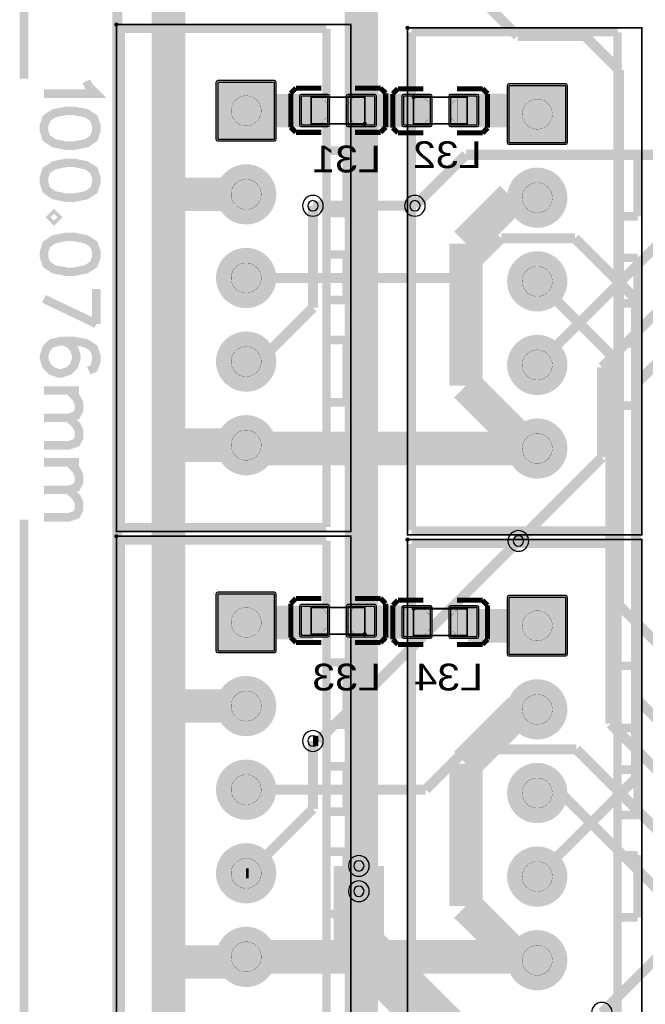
# Model space of a CAD drawing. Header units: millimetres. Extents: x -8 to 125, y -6 to 113.
# Tile 7 of 142: x -3 to 16, y 29 to 58. Entities that reach past the tile are written whole.
import ezdxf
from ezdxf.enums import TextEntityAlignment as Align

# ---------------------------------------------------------------- set-up
doc = ezdxf.new("R2010")
doc.units = ezdxf.units.MM
for name, color, linetype, true_color in [('Board Outline Layer', 7, 'Continuous', 0xff00ff), ('Bottom Layer', 7, 'Continuous', 0x0000ff), ('Bottom Paste Mask Layer', 7, 'Continuous', 0x800000), ('Bottom Silkscreen Layer', 7, 'Continuous', 0x66cc33), ('Bottom Solder Mask Layer', 7, 'Continuous', 0xaa00ff), ('Component Marking Layer', 7, 'Continuous', 0x66ffcc), ('Component Shape Layer', 7, 'Continuous', 0x00cccc), ('Document Layer', 7, 'Continuous', 0xffffff), ('Hole Layer', 7, 'Continuous', 0x222222), ('Inner2', 7, 'Continuous', 0x008000), ('Multi-Layer', 7, 'Continuous', 0xc0c0c0), ('Pin Soldering Layer', 7, 'Continuous', 0xcc9999), ('Top Layer', 7, 'Continuous', 0xff0000), ('Top Paste Mask Layer', 7, 'Continuous', 0x808080), ('Top Silkscreen Layer', 7, 'Continuous', 0xffcc00), ('Top Solder Mask Layer', 7, 'Continuous', 0x800080)]:
    doc.layers.add(name, color=color, linetype=linetype, true_color=true_color)
doc.styles.get("Standard").update_dxf_attribs({"font": 'arial.ttf'})

msp = doc.modelspace()

# ---------------------------------------------------------------- hatches: boundary and pattern name
at = {"layer": 'Bottom Layer'}
for points in [[(4.696, 56.524), (2.996, 56.524), (2.996, 54.824), (4.696, 54.824)], [(13.396, 56.424), (11.696, 56.424), (11.696, 54.724), (13.396, 54.724)], [(5.491, 56.113), (5.491, 55.249), (6.291, 55.249), (6.291, 56.113)], [(6.89, 56.113), (6.89, 55.249), (7.69, 55.249), (7.69, 56.113)], [(9.352, 55.249), (9.352, 56.113), (8.552, 56.113), (8.552, 55.249)], [(10.752, 55.249), (10.752, 56.113), (9.952, 56.113), (9.952, 55.249)], [(2.996, 53.174, 1), (4.696, 53.174, 1)], [(11.696, 53.074, 1), (13.396, 53.074, 1)], [(2.996, 50.674, 1), (4.696, 50.674, 1)], [(11.696, 50.574, 1), (13.396, 50.574, 1)], [(2.996, 48.174, 1), (4.696, 48.174, 1)], [(11.696, 48.074, 1), (13.396, 48.074, 1)], [(2.996, 45.674, 1), (4.696, 45.674, 1)], [(11.696, 45.574, 1), (13.396, 45.574, 1)], [(4.696, 41.224), (2.996, 41.224), (2.996, 39.524), (4.696, 39.524)], [(13.396, 41.124), (11.696, 41.124), (11.696, 39.424), (13.396, 39.424)], [(5.491, 40.855), (5.491, 39.991), (6.291, 39.991), (6.291, 40.855)], [(6.89, 40.855), (6.89, 39.991), (7.69, 39.991), (7.69, 40.855)], [(9.352, 39.954), (9.352, 40.818), (8.552, 40.818), (8.552, 39.954)], [(10.752, 39.954), (10.752, 40.818), (9.952, 40.818), (9.952, 39.954)], [(2.996, 37.874, 1), (4.696, 37.874, 1)], [(11.696, 37.774, 1), (13.396, 37.774, 1)], [(2.996, 35.374, 1), (4.696, 35.374, 1)], [(11.696, 35.274, 1), (13.396, 35.274, 1)], [(2.996, 32.874, 1), (4.696, 32.874, 1)], [(11.696, 32.774, 1), (13.396, 32.774, 1)], [(2.996, 30.374, 1), (4.696, 30.374, 1)], [(11.696, 30.274, 1), (13.396, 30.274, 1)]]:
    msp.add_hatch(color=256, dxfattribs=at).paths.add_polyline_path(points)
at = {"layer": 'Bottom Paste Mask Layer'}
for points in [[(6.327, 55.836), (6.327, 55.559), (6.052, 55.265), (5.549, 55.265), (5.485, 55.329), (5.485, 56.065), (5.549, 56.129), (6.052, 56.129)], [(6.842, 55.824), (6.842, 55.548), (7.116, 55.254), (7.62, 55.254), (7.684, 55.318), (7.684, 56.054), (7.62, 56.118), (7.116, 56.118)], [(9.4, 55.539), (9.4, 55.815), (9.126, 56.109), (8.623, 56.109), (8.559, 56.045), (8.559, 55.309), (8.623, 55.245), (9.126, 55.245)], [(9.916, 55.527), (9.916, 55.804), (10.19, 56.098), (10.694, 56.098), (10.758, 56.034), (10.758, 55.298), (10.694, 55.234), (10.19, 55.234)], [(6.327, 40.577), (6.327, 40.301), (6.052, 40.007), (5.549, 40.007), (5.485, 40.071), (5.485, 40.807), (5.549, 40.871), (6.052, 40.871)], [(6.842, 40.566), (6.842, 40.289), (7.116, 39.996), (7.62, 39.996), (7.684, 40.06), (7.684, 40.796), (7.62, 40.86), (7.116, 40.86)], [(9.4, 40.243), (9.4, 40.52), (9.126, 40.813), (8.623, 40.813), (8.559, 40.749), (8.559, 40.013), (8.623, 39.949), (9.126, 39.949)], [(9.916, 40.232), (9.916, 40.508), (10.19, 40.802), (10.694, 40.802), (10.758, 40.738), (10.758, 40.002), (10.694, 39.938), (10.19, 39.938)]]:
    msp.add_hatch(color=256, dxfattribs=at).paths.add_polyline_path(points)
at = {"layer": 'Bottom Solder Mask Layer'}
for points in [[(5.44, 56.113), (5.44, 55.249), (5.455, 55.214), (5.491, 55.199), (6.291, 55.199), (6.327, 55.214), (6.341, 55.249), (6.341, 56.113), (6.327, 56.149), (6.291, 56.164), (5.491, 56.164), (5.455, 56.149)], [(6.84, 56.113), (6.84, 55.249), (6.855, 55.214), (6.89, 55.199), (7.69, 55.199), (7.726, 55.214), (7.741, 55.249), (7.741, 56.113), (7.726, 56.149), (7.69, 56.164), (6.89, 56.164), (6.855, 56.149)], [(9.403, 55.249), (9.403, 56.113), (9.388, 56.149), (9.352, 56.164), (8.552, 56.164), (8.516, 56.149), (8.501, 56.113), (8.501, 55.249), (8.516, 55.214), (8.552, 55.199), (9.352, 55.199), (9.388, 55.214)], [(10.803, 55.249), (10.803, 56.113), (10.788, 56.149), (10.752, 56.164), (9.952, 56.164), (9.916, 56.149), (9.901, 56.113), (9.901, 55.249), (9.916, 55.214), (9.952, 55.199), (10.752, 55.199), (10.788, 55.214)], [(5.44, 40.855), (5.44, 39.991), (5.455, 39.955), (5.491, 39.94), (6.291, 39.94), (6.327, 39.955), (6.341, 39.991), (6.341, 40.855), (6.327, 40.891), (6.291, 40.906), (5.491, 40.906), (5.455, 40.891)], [(6.84, 40.855), (6.84, 39.991), (6.855, 39.955), (6.89, 39.94), (7.69, 39.94), (7.726, 39.955), (7.741, 39.991), (7.741, 40.855), (7.726, 40.891), (7.69, 40.906), (6.89, 40.906), (6.855, 40.891)], [(9.403, 39.954), (9.403, 40.818), (9.388, 40.854), (9.352, 40.869), (8.552, 40.869), (8.516, 40.854), (8.501, 40.818), (8.501, 39.954), (8.516, 39.918), (8.552, 39.903), (9.352, 39.903), (9.388, 39.918)], [(10.803, 39.954), (10.803, 40.818), (10.788, 40.854), (10.752, 40.869), (9.952, 40.869), (9.916, 40.854), (9.901, 40.818), (9.901, 39.954), (9.916, 39.918), (9.952, 39.903), (10.752, 39.903), (10.788, 39.918)]]:
    msp.add_hatch(color=256, dxfattribs=at).paths.add_polyline_path(points)
at = {"layer": 'Component Marking Layer'}
for points in [[(-0.091, 58.251, 1), (0.029, 58.251, 1)], [(8.609, 58.151, 1), (8.729, 58.151, 1)], [(8.792, 56.081, 1), (8.912, 56.081, 1)], [(7.331, 55.281, 1), (7.451, 55.281, 1)], [(-0.091, 42.951, 1), (0.029, 42.951, 1)], [(8.609, 42.851, 1), (8.729, 42.851, 1)], [(8.792, 40.786, 1), (8.912, 40.786, 1)], [(7.331, 40.023, 1), (7.451, 40.023, 1)]]:
    msp.add_hatch(color=256, dxfattribs=at).paths.add_polyline_path(points)
at = {"layer": 'Hole Layer'}
for points in [[(3.296, 55.674, 1), (4.396, 55.674, 1)], [(11.996, 55.574, 1), (13.096, 55.574, 1)], [(3.296, 53.174, 1), (4.396, 53.174, 1)], [(11.996, 53.074, 1), (13.096, 53.074, 1)], [(3.296, 50.674, 1), (4.396, 50.674, 1)], [(11.996, 50.574, 1), (13.096, 50.574, 1)], [(3.296, 48.174, 1), (4.396, 48.174, 1)], [(11.996, 48.074, 1), (13.096, 48.074, 1)], [(3.296, 45.674, 1), (4.396, 45.674, 1)], [(11.996, 45.574, 1), (13.096, 45.574, 1)], [(3.296, 40.374, 1), (4.396, 40.374, 1)], [(11.996, 40.274, 1), (13.096, 40.274, 1)], [(3.296, 37.874, 1), (4.396, 37.874, 1)], [(11.996, 37.774, 1), (13.096, 37.774, 1)], [(3.296, 35.374, 1), (4.396, 35.374, 1)], [(11.996, 35.274, 1), (13.096, 35.274, 1)], [(3.296, 32.874, 1), (4.396, 32.874, 1)], [(11.996, 32.774, 1), (13.096, 32.774, 1)], [(3.296, 30.374, 1), (4.396, 30.374, 1)], [(11.996, 30.274, 1), (13.096, 30.274, 1)]]:
    msp.add_hatch(color=256, dxfattribs=at).paths.add_polyline_path(points)
at = {"layer": 'Multi-Layer'}
for points in [[(4.696, 56.524), (2.996, 56.524), (2.996, 54.824), (4.696, 54.824)], [(4.696, 56.524), (2.996, 56.524), (2.996, 54.824), (4.696, 54.824)], [(4.696, 56.524), (2.996, 56.524), (2.996, 54.824), (4.696, 54.824)], [(13.396, 56.424), (11.696, 56.424), (11.696, 54.724), (13.396, 54.724)], [(13.396, 56.424), (11.696, 56.424), (11.696, 54.724), (13.396, 54.724)], [(13.396, 56.424), (11.696, 56.424), (11.696, 54.724), (13.396, 54.724)], [(2.996, 53.174, 1), (4.696, 53.174, 1)], [(2.996, 53.174, 1), (4.696, 53.174, 1)], [(2.996, 53.174, 1), (4.696, 53.174, 1)], [(11.696, 53.074, 1), (13.396, 53.074, 1)], [(11.696, 53.074, 1), (13.396, 53.074, 1)], [(11.696, 53.074, 1), (13.396, 53.074, 1)], [(2.996, 50.674, 1), (4.696, 50.674, 1)], [(2.996, 50.674, 1), (4.696, 50.674, 1)], [(2.996, 50.674, 1), (4.696, 50.674, 1)], [(11.696, 50.574, 1), (13.396, 50.574, 1)], [(11.696, 50.574, 1), (13.396, 50.574, 1)], [(11.696, 50.574, 1), (13.396, 50.574, 1)], [(2.996, 48.174, 1), (4.696, 48.174, 1)], [(2.996, 48.174, 1), (4.696, 48.174, 1)], [(2.996, 48.174, 1), (4.696, 48.174, 1)], [(11.696, 48.074, 1), (13.396, 48.074, 1)], [(11.696, 48.074, 1), (13.396, 48.074, 1)], [(11.696, 48.074, 1), (13.396, 48.074, 1)], [(2.996, 45.674, 1), (4.696, 45.674, 1)], [(2.996, 45.674, 1), (4.696, 45.674, 1)], [(2.996, 45.674, 1), (4.696, 45.674, 1)], [(11.696, 45.574, 1), (13.396, 45.574, 1)], [(11.696, 45.574, 1), (13.396, 45.574, 1)], [(11.696, 45.574, 1), (13.396, 45.574, 1)], [(4.696, 41.224), (2.996, 41.224), (2.996, 39.524), (4.696, 39.524)], [(4.696, 41.224), (2.996, 41.224), (2.996, 39.524), (4.696, 39.524)], [(4.696, 41.224), (2.996, 41.224), (2.996, 39.524), (4.696, 39.524)], [(13.396, 41.124), (11.696, 41.124), (11.696, 39.424), (13.396, 39.424)], [(13.396, 41.124), (11.696, 41.124), (11.696, 39.424), (13.396, 39.424)], [(13.396, 41.124), (11.696, 41.124), (11.696, 39.424), (13.396, 39.424)], [(2.996, 37.874, 1), (4.696, 37.874, 1)], [(2.996, 37.874, 1), (4.696, 37.874, 1)], [(2.996, 37.874, 1), (4.696, 37.874, 1)], [(11.696, 37.774, 1), (13.396, 37.774, 1)], [(11.696, 37.774, 1), (13.396, 37.774, 1)], [(11.696, 37.774, 1), (13.396, 37.774, 1)], [(2.996, 35.374, 1), (4.696, 35.374, 1)], [(2.996, 35.374, 1), (4.696, 35.374, 1)], [(2.996, 35.374, 1), (4.696, 35.374, 1)], [(11.696, 35.274, 1), (13.396, 35.274, 1)], [(11.696, 35.274, 1), (13.396, 35.274, 1)], [(11.696, 35.274, 1), (13.396, 35.274, 1)], [(2.996, 32.874, 1), (4.696, 32.874, 1)], [(2.996, 32.874, 1), (4.696, 32.874, 1)], [(2.996, 32.874, 1), (4.696, 32.874, 1)], [(11.696, 32.774, 1), (13.396, 32.774, 1)], [(11.696, 32.774, 1), (13.396, 32.774, 1)], [(11.696, 32.774, 1), (13.396, 32.774, 1)], [(2.996, 30.374, 1), (4.696, 30.374, 1)], [(2.996, 30.374, 1), (4.696, 30.374, 1)], [(2.996, 30.374, 1), (4.696, 30.374, 1)], [(11.696, 30.274, 1), (13.396, 30.274, 1)], [(11.696, 30.274, 1), (13.396, 30.274, 1)], [(11.696, 30.274, 1), (13.396, 30.274, 1)]]:
    msp.add_hatch(color=256, dxfattribs=at).paths.add_polyline_path(points)
at = {"layer": 'Pin Soldering Layer'}
for points in [[(3.396, 55.674, 1), (4.296, 55.674, 1)], [(5.791, 55.281), (6.091, 55.281), (6.091, 56.081), (5.791, 56.081)], [(7.09, 55.281), (7.39, 55.281), (7.39, 56.081), (7.09, 56.081)], [(9.152, 56.081), (8.852, 56.081), (8.852, 55.281), (9.152, 55.281)], [(10.452, 56.081), (10.152, 56.081), (10.152, 55.281), (10.452, 55.281)], [(12.096, 55.574, 1), (12.996, 55.574, 1)], [(3.396, 53.174, 1), (4.296, 53.174, 1)], [(12.096, 53.074, 1), (12.996, 53.074, 1)], [(3.396, 50.674, 1), (4.296, 50.674, 1)], [(12.096, 50.574, 1), (12.996, 50.574, 1)], [(3.396, 48.174, 1), (4.296, 48.174, 1)], [(12.096, 48.074, 1), (12.996, 48.074, 1)], [(3.396, 45.674, 1), (4.296, 45.674, 1)], [(12.096, 45.574, 1), (12.996, 45.574, 1)], [(3.396, 40.374, 1), (4.296, 40.374, 1)], [(5.791, 40.023), (6.091, 40.023), (6.091, 40.823), (5.791, 40.823)], [(7.09, 40.023), (7.39, 40.023), (7.39, 40.823), (7.09, 40.823)], [(9.152, 40.786), (8.852, 40.786), (8.852, 39.986), (9.152, 39.986)], [(10.452, 40.786), (10.152, 40.786), (10.152, 39.986), (10.452, 39.986)], [(12.096, 40.274, 1), (12.996, 40.274, 1)], [(3.396, 37.874, 1), (4.296, 37.874, 1)], [(12.096, 37.774, 1), (12.996, 37.774, 1)], [(3.396, 35.374, 1), (4.296, 35.374, 1)], [(12.096, 35.274, 1), (12.996, 35.274, 1)], [(3.396, 32.874, 1), (4.296, 32.874, 1)], [(12.096, 32.774, 1), (12.996, 32.774, 1)], [(3.396, 30.374, 1), (4.296, 30.374, 1)], [(12.096, 30.274, 1), (12.996, 30.274, 1)]]:
    msp.add_hatch(color=256, dxfattribs=at).paths.add_polyline_path(points)
at = {"layer": 'Top Layer'}
for points in [[(4.696, 56.524), (2.996, 56.524), (2.996, 54.824), (4.696, 54.824)], [(13.396, 56.424), (11.696, 56.424), (11.696, 54.724), (13.396, 54.724)], [(2.996, 53.174, 1), (4.696, 53.174, 1)], [(11.696, 53.074, 1), (13.396, 53.074, 1)], [(2.996, 50.674, 1), (4.696, 50.674, 1)], [(11.696, 50.574, 1), (13.396, 50.574, 1)], [(2.996, 48.174, 1), (4.696, 48.174, 1)], [(11.696, 48.074, 1), (13.396, 48.074, 1)], [(2.996, 45.674, 1), (4.696, 45.674, 1)], [(11.696, 45.574, 1), (13.396, 45.574, 1)], [(4.696, 41.224), (2.996, 41.224), (2.996, 39.524), (4.696, 39.524)], [(13.396, 41.124), (11.696, 41.124), (11.696, 39.424), (13.396, 39.424)], [(2.996, 37.874, 1), (4.696, 37.874, 1)], [(11.696, 37.774, 1), (13.396, 37.774, 1)], [(2.996, 35.374, 1), (4.696, 35.374, 1)], [(11.696, 35.274, 1), (13.396, 35.274, 1)], [(2.996, 32.874, 1), (4.696, 32.874, 1)], [(11.696, 32.774, 1), (13.396, 32.774, 1)], [(2.996, 30.374, 1), (4.696, 30.374, 1)], [(11.696, 30.274, 1), (13.396, 30.274, 1)]]:
    msp.add_hatch(color=256, dxfattribs=at).paths.add_polyline_path(points)
at = {"layer": 'Top Paste Mask Layer'}
for points in [[(4.696, 56.524), (2.996, 56.524), (2.996, 54.824), (4.696, 54.824)], [(13.396, 56.424), (11.696, 56.424), (11.696, 54.724), (13.396, 54.724)], [(2.996, 53.174, 1), (4.696, 53.174, 1)], [(11.696, 53.074, 1), (13.396, 53.074, 1)], [(2.996, 50.674, 1), (4.696, 50.674, 1)], [(11.696, 50.574, 1), (13.396, 50.574, 1)], [(2.996, 48.174, 1), (4.696, 48.174, 1)], [(11.696, 48.074, 1), (13.396, 48.074, 1)], [(2.996, 45.674, 1), (4.696, 45.674, 1)], [(11.696, 45.574, 1), (13.396, 45.574, 1)], [(4.696, 41.224), (2.996, 41.224), (2.996, 39.524), (4.696, 39.524)], [(13.396, 41.124), (11.696, 41.124), (11.696, 39.424), (13.396, 39.424)], [(2.996, 37.874, 1), (4.696, 37.874, 1)], [(11.696, 37.774, 1), (13.396, 37.774, 1)], [(2.996, 35.374, 1), (4.696, 35.374, 1)], [(11.696, 35.274, 1), (13.396, 35.274, 1)], [(2.996, 32.874, 1), (4.696, 32.874, 1)], [(11.696, 32.774, 1), (13.396, 32.774, 1)], [(2.996, 30.374, 1), (4.696, 30.374, 1)], [(11.696, 30.274, 1), (13.396, 30.274, 1)]]:
    msp.add_hatch(color=256, dxfattribs=at).paths.add_polyline_path(points)
at = {"layer": 'Top Solder Mask Layer'}
for points in [[(4.696, 56.575), (2.996, 56.575), (2.96, 56.56), (2.945, 56.524), (2.945, 54.824), (2.96, 54.788), (2.996, 54.773), (4.696, 54.773), (4.732, 54.788), (4.747, 54.824), (4.747, 56.524), (4.732, 56.56)], [(13.396, 56.475), (11.696, 56.475), (11.66, 56.46), (11.645, 56.424), (11.645, 54.724), (11.66, 54.688), (11.696, 54.673), (13.396, 54.673), (13.432, 54.688), (13.447, 54.724), (13.447, 56.424), (13.432, 56.46)], [(2.945, 53.174, 1), (4.747, 53.174, 1)], [(11.645, 53.074, 1), (13.447, 53.074, 1)], [(2.945, 50.674, 1), (4.747, 50.674, 1)], [(11.645, 50.574, 1), (13.447, 50.574, 1)], [(2.945, 48.174, 1), (4.747, 48.174, 1)], [(11.645, 48.074, 1), (13.447, 48.074, 1)], [(2.945, 45.674, 1), (4.747, 45.674, 1)], [(11.645, 45.574, 1), (13.447, 45.574, 1)], [(4.696, 41.275), (2.996, 41.275), (2.96, 41.26), (2.945, 41.224), (2.945, 39.524), (2.96, 39.488), (2.996, 39.473), (4.696, 39.473), (4.732, 39.488), (4.747, 39.524), (4.747, 41.224), (4.732, 41.26)], [(13.396, 41.175), (11.696, 41.175), (11.66, 41.16), (11.645, 41.124), (11.645, 39.424), (11.66, 39.388), (11.696, 39.373), (13.396, 39.373), (13.432, 39.388), (13.447, 39.424), (13.447, 41.124), (13.432, 41.16)], [(2.945, 37.874, 1), (4.747, 37.874, 1)], [(11.645, 37.774, 1), (13.447, 37.774, 1)], [(2.945, 35.374, 1), (4.747, 35.374, 1)], [(11.645, 35.274, 1), (13.447, 35.274, 1)], [(2.945, 32.874, 1), (4.747, 32.874, 1)], [(11.645, 32.774, 1), (13.447, 32.774, 1)], [(2.945, 30.374, 1), (4.747, 30.374, 1)], [(11.645, 30.274, 1), (13.447, 30.274, 1)]]:
    msp.add_hatch(color=256, dxfattribs=at).paths.add_polyline_path(points)

# ---------------------------------------------------------------- linework, layer by layer
at = {"layer": 'Board Outline Layer', "const_width": 0.3}
msp.add_lwpolyline([(2.794, 100.008), (116.078, 100.008), (118.746, 97.536), (118.746, 3.262), (115.042, 0.008), (2.754, 0.008), (0, 3.262), (0, 96.754)], close=True, dxfattribs=at)
at = {"layer": 'Bottom Layer'}
for points, const_width in [([(7.29, 71.12), (7.29, 55.681)], 1), ([(3.846, 55.674), (5.883, 55.674)], 1), ([(5.883, 55.674), (5.891, 55.681)], 1), ([(7.29, 55.681), (8.952, 55.681)], 1), ([(7.29, 55.681), (7.29, 40.423)], 1), ([(12.439, 55.681), (10.352, 55.681)], 1), ([(12.546, 55.574), (12.439, 55.681)], 1), ([(8.89, 52.832), (10.414, 54.356)], 0.3), ([(10.414, 54.356), (18.043, 54.356)], 0.3), ([(11.784, 53.074), (10.414, 51.704)], 1), ([(12.546, 53.074), (11.784, 53.074)], 1), ([(5.842, 52.832), (5.842, 49.784)], 0.3), ([(12.546, 48.074), (17.05, 52.578)], 0.3), ([(10.414, 47.452), (10.414, 51.704)], 1), ([(17.526, 51.054), (14.478, 48.006)], 0.3), ([(5.842, 49.784), (4.232, 48.174)], 0.3), ([(15.494, 47.498), (17.526, 49.53)], 0.3), ([(4.232, 48.174), (3.846, 48.174)], 0.3), ([(14.478, 48.006), (14.478, 45.307)], 0.3), ([(12.292, 45.574), (10.414, 47.452)], 1), ([(15.494, 35.722), (15.494, 47.498)], 0.3), ([(12.546, 45.574), (12.292, 45.574)], 1), ([(14.478, 45.307), (11.982, 42.811)], 0.3), ([(3.846, 40.374), (5.842, 40.374)], 1), ([(5.842, 40.374), (5.891, 40.423)], 1), ([(7.29, 40.423), (7.327, 40.386)], 1), ([(7.29, 40.423), (7.29, 24.892)], 1), ([(7.327, 40.386), (8.952, 40.386)], 1), ([(10.464, 40.274), (10.352, 40.386)], 1), ([(12.546, 40.274), (10.464, 40.274)], 1), ([(12.038, 37.774), (10.414, 36.15)], 1), ([(12.546, 37.774), (12.038, 37.774)], 1), ([(5.842, 36.83), (5.842, 34.798)], 0.3), ([(10.414, 31.898), (10.414, 36.15)], 1), ([(12.546, 32.774), (15.494, 35.722)], 0.3), ([(5.842, 34.798), (3.918, 32.874)], 0.3), ([(3.918, 32.874), (3.846, 32.874)], 0.3), ([(12.038, 30.274), (10.414, 31.898)], 1), ([(12.546, 30.274), (12.038, 30.274)], 1), ([(14.478, 28.702), (16.256, 30.48)], 0.3)]:
    msp.add_lwpolyline(points, dxfattribs=dict(at, const_width=const_width))
for points in [[(4.696, 56.524), (2.996, 56.524), (2.996, 54.824), (4.696, 54.824)], [(13.396, 56.424), (11.696, 56.424), (11.696, 54.724), (13.396, 54.724)], [(5.491, 56.113), (5.491, 55.249), (6.291, 55.249), (6.291, 56.113)], [(6.89, 56.113), (6.89, 55.249), (7.69, 55.249), (7.69, 56.113)], [(9.352, 55.249), (9.352, 56.113), (8.552, 56.113), (8.552, 55.249)], [(10.752, 55.249), (10.752, 56.113), (9.952, 56.113), (9.952, 55.249)], [(4.696, 41.224), (2.996, 41.224), (2.996, 39.524), (4.696, 39.524)], [(13.396, 41.124), (11.696, 41.124), (11.696, 39.424), (13.396, 39.424)], [(5.491, 40.855), (5.491, 39.991), (6.291, 39.991), (6.291, 40.855)], [(6.89, 40.855), (6.89, 39.991), (7.69, 39.991), (7.69, 40.855)], [(9.352, 39.954), (9.352, 40.818), (8.552, 40.818), (8.552, 39.954)], [(10.752, 39.954), (10.752, 40.818), (9.952, 40.818), (9.952, 39.954)]]:
    msp.add_lwpolyline(points, close=True, dxfattribs=at)
at = {"layer": 'Bottom Paste Mask Layer', "const_width": 0.00508}
for points in [[(6.327, 55.836), (6.327, 55.559), (6.052, 55.265), (5.549, 55.265), (5.485, 55.329), (5.485, 56.065), (5.549, 56.129), (6.052, 56.129)], [(6.327, 55.836), (6.327, 55.559), (6.052, 55.265), (5.549, 55.265), (5.485, 55.329), (5.485, 56.065), (5.549, 56.129), (6.052, 56.129)], [(6.842, 55.824), (6.842, 55.548), (7.116, 55.254), (7.62, 55.254), (7.684, 55.318), (7.684, 56.054), (7.62, 56.118), (7.116, 56.118)], [(6.842, 55.824), (6.842, 55.548), (7.116, 55.254), (7.62, 55.254), (7.684, 55.318), (7.684, 56.054), (7.62, 56.118), (7.116, 56.118)], [(9.4, 55.539), (9.4, 55.815), (9.126, 56.109), (8.623, 56.109), (8.559, 56.045), (8.559, 55.309), (8.623, 55.245), (9.126, 55.245)], [(9.4, 55.539), (9.4, 55.815), (9.126, 56.109), (8.623, 56.109), (8.559, 56.045), (8.559, 55.309), (8.623, 55.245), (9.126, 55.245)], [(9.916, 55.527), (9.916, 55.804), (10.19, 56.098), (10.694, 56.098), (10.758, 56.034), (10.758, 55.298), (10.694, 55.234), (10.19, 55.234)], [(9.916, 55.527), (9.916, 55.804), (10.19, 56.098), (10.694, 56.098), (10.758, 56.034), (10.758, 55.298), (10.694, 55.234), (10.19, 55.234)], [(6.327, 40.577), (6.327, 40.301), (6.052, 40.007), (5.549, 40.007), (5.485, 40.071), (5.485, 40.807), (5.549, 40.871), (6.052, 40.871)], [(6.327, 40.577), (6.327, 40.301), (6.052, 40.007), (5.549, 40.007), (5.485, 40.071), (5.485, 40.807), (5.549, 40.871), (6.052, 40.871)], [(6.842, 40.566), (6.842, 40.289), (7.116, 39.996), (7.62, 39.996), (7.684, 40.06), (7.684, 40.796), (7.62, 40.86), (7.116, 40.86)], [(6.842, 40.566), (6.842, 40.289), (7.116, 39.996), (7.62, 39.996), (7.684, 40.06), (7.684, 40.796), (7.62, 40.86), (7.116, 40.86)], [(9.4, 40.243), (9.4, 40.52), (9.126, 40.813), (8.623, 40.813), (8.559, 40.749), (8.559, 40.013), (8.623, 39.949), (9.126, 39.949)], [(9.4, 40.243), (9.4, 40.52), (9.126, 40.813), (8.623, 40.813), (8.559, 40.749), (8.559, 40.013), (8.623, 39.949), (9.126, 39.949)], [(9.916, 40.232), (9.916, 40.508), (10.19, 40.802), (10.694, 40.802), (10.758, 40.738), (10.758, 40.002), (10.694, 39.938), (10.19, 39.938)], [(9.916, 40.232), (9.916, 40.508), (10.19, 40.802), (10.694, 40.802), (10.758, 40.738), (10.758, 40.002), (10.694, 39.938), (10.19, 39.938)]]:
    msp.add_lwpolyline(points, close=True, dxfattribs=at)
at = {"layer": 'Bottom Silkscreen Layer', "const_width": 0.152}
for points in [[(5.332, 56.351), (5.18, 56.199)], [(5.332, 56.351), (5.18, 56.199)], [(5.18, 56.199), (5.18, 55.182)], [(5.18, 56.199), (5.18, 55.182)], [(5.332, 56.351), (6.094, 56.351)], [(5.332, 56.351), (6.094, 56.351)], [(7.862, 56.351), (7.1, 56.351)], [(7.862, 56.351), (7.1, 56.351)], [(8.015, 56.199), (7.862, 56.351)], [(8.015, 56.199), (7.862, 56.351)], [(8.015, 55.182), (8.015, 56.199)], [(8.015, 55.182), (8.015, 56.199)], [(8.38, 56.333), (8.228, 56.18)], [(8.38, 56.333), (8.228, 56.18)], [(8.228, 56.18), (8.228, 55.164)], [(8.228, 56.18), (8.228, 55.164)], [(8.38, 56.333), (9.142, 56.333)], [(8.38, 56.333), (9.142, 56.333)], [(10.91, 56.333), (10.148, 56.333)], [(10.91, 56.333), (10.148, 56.333)], [(11.063, 56.18), (10.91, 56.333)], [(11.063, 56.18), (10.91, 56.333)], [(11.063, 55.164), (11.063, 56.18)], [(11.063, 55.164), (11.063, 56.18)], [(5.18, 55.182), (5.332, 55.03)], [(5.18, 55.182), (5.332, 55.03)], [(5.332, 55.03), (6.094, 55.03)], [(5.332, 55.03), (6.094, 55.03)], [(7.862, 55.03), (7.1, 55.03)], [(7.862, 55.03), (7.1, 55.03)], [(7.862, 55.03), (8.015, 55.182)], [(7.862, 55.03), (8.015, 55.182)], [(8.228, 55.164), (8.38, 55.012)], [(8.228, 55.164), (8.38, 55.012)], [(8.38, 55.012), (9.142, 55.012)], [(8.38, 55.012), (9.142, 55.012)], [(10.91, 55.012), (10.148, 55.012)], [(10.91, 55.012), (10.148, 55.012)], [(10.91, 55.012), (11.063, 55.164)], [(10.91, 55.012), (11.063, 55.164)], [(5.332, 41.093), (5.18, 40.94)], [(5.332, 41.093), (5.18, 40.94)], [(5.18, 40.94), (5.18, 39.924)], [(5.18, 40.94), (5.18, 39.924)], [(5.332, 41.093), (6.094, 41.093)], [(5.332, 41.093), (6.094, 41.093)], [(7.862, 41.093), (7.1, 41.093)], [(7.862, 41.093), (7.1, 41.093)], [(8.015, 40.94), (7.862, 41.093)], [(8.015, 40.94), (7.862, 41.093)], [(8.015, 39.924), (8.015, 40.94)], [(8.015, 39.924), (8.015, 40.94)], [(8.38, 41.037), (8.228, 40.885)], [(8.38, 41.037), (8.228, 40.885)], [(8.228, 40.885), (8.228, 39.869)], [(8.228, 40.885), (8.228, 39.869)], [(8.38, 41.037), (9.142, 41.037)], [(8.38, 41.037), (9.142, 41.037)], [(10.91, 41.037), (10.148, 41.037)], [(10.91, 41.037), (10.148, 41.037)], [(11.063, 40.885), (10.91, 41.037)], [(11.063, 40.885), (10.91, 41.037)], [(11.063, 39.869), (11.063, 40.885)], [(11.063, 39.869), (11.063, 40.885)], [(5.18, 39.924), (5.332, 39.772)], [(5.18, 39.924), (5.332, 39.772)], [(5.332, 39.772), (6.094, 39.772)], [(5.332, 39.772), (6.094, 39.772)], [(7.862, 39.772), (7.1, 39.772)], [(7.862, 39.772), (7.1, 39.772)], [(7.862, 39.772), (8.015, 39.924)], [(7.862, 39.772), (8.015, 39.924)], [(8.228, 39.869), (8.38, 39.716)], [(8.228, 39.869), (8.38, 39.716)], [(8.38, 39.716), (9.142, 39.716)], [(8.38, 39.716), (9.142, 39.716)], [(10.91, 39.716), (10.148, 39.716)], [(10.91, 39.716), (10.148, 39.716)], [(10.91, 39.716), (11.063, 39.869)], [(10.91, 39.716), (11.063, 39.869)]]:
    msp.add_lwpolyline(points, dxfattribs=at)
at = {"layer": 'Bottom Solder Mask Layer'}
for points in [[(5.44, 56.113), (5.44, 55.249), (5.455, 55.214), (5.491, 55.199), (6.291, 55.199), (6.327, 55.214), (6.341, 55.249), (6.341, 56.113), (6.327, 56.149), (6.291, 56.164), (5.491, 56.164), (5.455, 56.149)], [(6.84, 56.113), (6.84, 55.249), (6.855, 55.214), (6.89, 55.199), (7.69, 55.199), (7.726, 55.214), (7.741, 55.249), (7.741, 56.113), (7.726, 56.149), (7.69, 56.164), (6.89, 56.164), (6.855, 56.149)], [(9.403, 55.249), (9.403, 56.113), (9.388, 56.149), (9.352, 56.164), (8.552, 56.164), (8.516, 56.149), (8.501, 56.113), (8.501, 55.249), (8.516, 55.214), (8.552, 55.199), (9.352, 55.199), (9.388, 55.214)], [(10.803, 55.249), (10.803, 56.113), (10.788, 56.149), (10.752, 56.164), (9.952, 56.164), (9.916, 56.149), (9.901, 56.113), (9.901, 55.249), (9.916, 55.214), (9.952, 55.199), (10.752, 55.199), (10.788, 55.214)], [(5.44, 40.855), (5.44, 39.991), (5.455, 39.955), (5.491, 39.94), (6.291, 39.94), (6.327, 39.955), (6.341, 39.991), (6.341, 40.855), (6.327, 40.891), (6.291, 40.906), (5.491, 40.906), (5.455, 40.891)], [(6.84, 40.855), (6.84, 39.991), (6.855, 39.955), (6.89, 39.94), (7.69, 39.94), (7.726, 39.955), (7.741, 39.991), (7.741, 40.855), (7.726, 40.891), (7.69, 40.906), (6.89, 40.906), (6.855, 40.891)], [(9.403, 39.954), (9.403, 40.818), (9.388, 40.854), (9.352, 40.869), (8.552, 40.869), (8.516, 40.854), (8.501, 40.818), (8.501, 39.954), (8.516, 39.918), (8.552, 39.903), (9.352, 39.903), (9.388, 39.918)], [(10.803, 39.954), (10.803, 40.818), (10.788, 40.854), (10.752, 40.869), (9.952, 40.869), (9.916, 40.854), (9.901, 40.818), (9.901, 39.954), (9.916, 39.918), (9.952, 39.903), (10.752, 39.903), (10.788, 39.918)]]:
    msp.add_lwpolyline(points, close=True, dxfattribs=at)
at = {"layer": 'Component Marking Layer', "const_width": 0.00508}
for points in [[(-0.091, 58.251, 1), (0.029, 58.251, 1)], [(8.609, 58.151, 1), (8.729, 58.151, 1)], [(8.792, 56.081, 1), (8.912, 56.081, 1)], [(7.331, 55.281, 1), (7.451, 55.281, 1)], [(-0.091, 42.951, 1), (0.029, 42.951, 1)], [(8.609, 42.851, 1), (8.729, 42.851, 1)], [(8.792, 40.786, 1), (8.912, 40.786, 1)], [(7.331, 40.023, 1), (7.451, 40.023, 1)]]:
    msp.add_lwpolyline(points, format="xyb", close=True, dxfattribs=at)
at = {"layer": 'Component Shape Layer', "const_width": 0.0508}
for points in [[(6.973, 58.251), (6.973, 43.097), (-0.031, 43.097), (-0.031, 58.251)], [(6.973, 58.251), (6.973, 43.097), (-0.031, 43.097), (-0.031, 58.251)], [(15.673, 58.151), (15.673, 42.997), (8.669, 42.997), (8.669, 58.151)], [(15.673, 58.151), (15.673, 42.997), (8.669, 42.997), (8.669, 58.151)], [(5.791, 55.282), (7.391, 55.282), (7.391, 56.082), (5.791, 56.082)], [(5.791, 55.282), (7.391, 55.282), (7.391, 56.082), (5.791, 56.082)], [(10.452, 56.081), (8.852, 56.081), (8.852, 55.281), (10.452, 55.281)], [(10.452, 56.081), (8.852, 56.081), (8.852, 55.281), (10.452, 55.281)], [(6.973, 42.951), (6.973, 27.797), (-0.031, 27.797), (-0.031, 42.951)], [(6.973, 42.951), (6.973, 27.797), (-0.031, 27.797), (-0.031, 42.951)], [(15.673, 42.851), (15.673, 27.697), (8.669, 27.697), (8.669, 42.851)], [(15.673, 42.851), (15.673, 27.697), (8.669, 27.697), (8.669, 42.851)], [(5.791, 40.023), (7.391, 40.023), (7.391, 40.823), (5.791, 40.823)], [(5.791, 40.023), (7.391, 40.023), (7.391, 40.823), (5.791, 40.823)], [(10.452, 40.786), (8.852, 40.786), (8.852, 39.986), (10.452, 39.986)], [(10.452, 40.786), (8.852, 40.786), (8.852, 39.986), (10.452, 39.986)]]:
    msp.add_lwpolyline(points, close=True, dxfattribs=at)
at = {"layer": 'Document Layer', "const_width": 0.254}
for points in [[(-2.794, 56.633), (-2.794, 100.076)], [(-0.927, 56.557), (-0.853, 56.407), (-0.63, 56.184), (-2.195, 56.184)], [(-0.63, 50.349), (-0.63, 49.303)], [(-0.63, 49.303), (-2.195, 50.05)], [(-0.853, 47.898), (-0.704, 47.972), (-0.63, 48.195), (-0.63, 48.345), (-0.704, 48.569), (-0.927, 48.719), (-1.3, 48.792), (-1.674, 48.792), (-1.971, 48.719), (-2.121, 48.569), (-2.195, 48.345), (-2.195, 48.272), (-2.121, 48.048), (-1.971, 47.898), (-1.748, 47.822), (-1.674, 47.822), (-1.45, 47.898), (-1.3, 48.048), (-1.227, 48.272), (-1.227, 48.345), (-1.3, 48.569), (-1.45, 48.719), (-1.674, 48.792)], [(-1.151, 47.311), (-2.195, 47.311)], [(-1.45, 47.311), (-1.227, 47.088), (-1.151, 46.941), (-1.151, 46.715), (-1.227, 46.567), (-1.45, 46.491), (-2.195, 46.491)], [(-1.45, 46.491), (-1.227, 46.267), (-1.151, 46.118), (-1.151, 45.894), (-1.227, 45.747), (-1.45, 45.671), (-2.195, 45.671)], [(-1.151, 45.16), (-2.195, 45.16)], [(-1.45, 45.16), (-1.227, 44.936), (-1.151, 44.787), (-1.151, 44.563), (-1.227, 44.413), (-1.45, 44.34), (-2.195, 44.34)], [(-1.45, 44.34), (-1.227, 44.116), (-1.151, 43.966), (-1.151, 43.743), (-1.227, 43.593), (-1.45, 43.519), (-2.195, 43.519)], [(-2.794, 0), (-2.794, 43.443)]]:
    msp.add_lwpolyline(points, dxfattribs=at)
for points in [[(-0.63, 55.226), (-0.704, 55.45), (-0.927, 55.599), (-1.3, 55.673), (-1.524, 55.673), (-1.897, 55.599), (-2.121, 55.45), (-2.195, 55.226), (-2.195, 55.076), (-2.121, 54.853), (-1.897, 54.703), (-1.524, 54.629), (-1.3, 54.629), (-0.927, 54.703), (-0.704, 54.853), (-0.63, 55.076)], [(-0.63, 53.672), (-0.704, 53.895), (-0.927, 54.042), (-1.3, 54.119), (-1.524, 54.119), (-1.897, 54.042), (-2.121, 53.895), (-2.195, 53.672), (-2.195, 53.522), (-2.121, 53.298), (-1.897, 53.148), (-1.524, 53.075), (-1.3, 53.075), (-0.927, 53.148), (-0.704, 53.298), (-0.63, 53.522)], [(-1.824, 52.488), (-1.897, 52.564), (-1.971, 52.488), (-1.897, 52.414)], [(-0.63, 51.457), (-0.704, 51.68), (-0.927, 51.828), (-1.3, 51.904), (-1.524, 51.904), (-1.897, 51.828), (-2.121, 51.68), (-2.195, 51.457), (-2.195, 51.307), (-2.121, 51.083), (-1.897, 50.933), (-1.524, 50.86), (-1.3, 50.86), (-0.927, 50.933), (-0.704, 51.083), (-0.63, 51.307)]]:
    msp.add_lwpolyline(points, close=True, dxfattribs=at)
at = {"layer": 'Hole Layer'}
for points in [[(5.687, 52.832, 1), (5.997, 52.832, 1)], [(5.687, 36.83, 1), (5.997, 36.83, 1)], [(7.06, 33.095, 1), (7.37, 33.095, 1)], [(7.06, 32.336, 1), (7.37, 32.336, 1)]]:
    msp.add_lwpolyline(points, format="xyb", close=True, dxfattribs=at)
for points in [[(8.735, 52.832, 1), (9.045, 52.832), (9.045, 52.832, 1), (8.735, 52.832)], [(11.827, 42.811, 1), (12.137, 42.811), (12.137, 42.811, 1), (11.827, 42.811)]]:
    msp.add_lwpolyline(points, format="xyb", dxfattribs=at)
at = {"layer": 'Inner2'}
for points, const_width in [([(3.833, 66.037), (11.958, 57.912)], 0.3), ([(11.958, 57.912), (13.97, 57.912)], 0.3), ([(13.97, 57.912), (14.986, 56.896)], 0.3), ([(14.986, 56.896), (14.986, 40.894)], 0.3), ([(14.986, 40.894), (17.018, 38.862)], 0.3), ([(7.215, 33.095), (7.215, 32.336)], 1.5), ([(7.215, 30.725), (7.215, 32.336)], 1.5), ([(10.762, 27.178), (7.215, 30.725)], 1.5)]:
    msp.add_lwpolyline(points, dxfattribs=dict(at, const_width=const_width))
at = {"layer": 'Multi-Layer'}
for points in [[(4.696, 56.524), (2.996, 56.524), (2.996, 54.824), (4.696, 54.824)], [(4.696, 56.524), (2.996, 56.524), (2.996, 54.824), (4.696, 54.824)], [(4.696, 56.524), (2.996, 56.524), (2.996, 54.824), (4.696, 54.824)], [(13.396, 56.424), (11.696, 56.424), (11.696, 54.724), (13.396, 54.724)], [(13.396, 56.424), (11.696, 56.424), (11.696, 54.724), (13.396, 54.724)], [(13.396, 56.424), (11.696, 56.424), (11.696, 54.724), (13.396, 54.724)], [(4.696, 41.224), (2.996, 41.224), (2.996, 39.524), (4.696, 39.524)], [(4.696, 41.224), (2.996, 41.224), (2.996, 39.524), (4.696, 39.524)], [(4.696, 41.224), (2.996, 41.224), (2.996, 39.524), (4.696, 39.524)], [(13.396, 41.124), (11.696, 41.124), (11.696, 39.424), (13.396, 39.424)], [(13.396, 41.124), (11.696, 41.124), (11.696, 39.424), (13.396, 39.424)], [(13.396, 41.124), (11.696, 41.124), (11.696, 39.424), (13.396, 39.424)]]:
    msp.add_lwpolyline(points, close=True, dxfattribs=at)
for points in [[(5.532, 52.832, 1), (6.152, 52.832), (6.152, 52.832, 1), (5.532, 52.832)], [(8.58, 52.832, 1), (9.2, 52.832), (9.2, 52.832, 1), (8.58, 52.832)], [(11.672, 42.811, 1), (12.292, 42.811), (12.292, 42.811, 1), (11.672, 42.811)], [(5.532, 36.83, 1), (6.152, 36.83), (6.152, 36.83, 1), (5.532, 36.83)], [(6.905, 33.095, 1), (7.525, 33.095), (7.525, 33.095, 1), (6.905, 33.095)], [(6.905, 32.336, 1), (7.525, 32.336), (7.525, 32.336, 1), (6.905, 32.336)], [(14.168, 28.702, 1), (14.788, 28.702), (14.788, 28.702, 1), (14.168, 28.702)]]:
    msp.add_lwpolyline(points, format="xyb", dxfattribs=at)
at = {"layer": 'Pin Soldering Layer', "const_width": 0.00508}
for points in [[(3.396, 55.674, 1), (4.296, 55.674, 1)], [(12.096, 55.574, 1), (12.996, 55.574, 1)], [(3.396, 53.174, 1), (4.296, 53.174, 1)], [(12.096, 53.074, 1), (12.996, 53.074, 1)], [(3.396, 50.674, 1), (4.296, 50.674, 1)], [(12.096, 50.574, 1), (12.996, 50.574, 1)], [(3.396, 48.174, 1), (4.296, 48.174, 1)], [(12.096, 48.074, 1), (12.996, 48.074, 1)], [(3.396, 45.674, 1), (4.296, 45.674, 1)], [(12.096, 45.574, 1), (12.996, 45.574, 1)], [(3.396, 40.374, 1), (4.296, 40.374, 1)], [(12.096, 40.274, 1), (12.996, 40.274, 1)], [(3.396, 37.874, 1), (4.296, 37.874, 1)], [(12.096, 37.774, 1), (12.996, 37.774, 1)], [(3.396, 35.374, 1), (4.296, 35.374, 1)], [(12.096, 35.274, 1), (12.996, 35.274, 1)], [(3.396, 32.874, 1), (4.296, 32.874, 1)], [(12.096, 32.774, 1), (12.996, 32.774, 1)], [(3.396, 30.374, 1), (4.296, 30.374, 1)], [(12.096, 30.274, 1), (12.996, 30.274, 1)]]:
    msp.add_lwpolyline(points, format="xyb", close=True, dxfattribs=at)
for points in [[(5.791, 55.281), (6.091, 55.281), (6.091, 56.081), (5.791, 56.081)], [(5.791, 55.281), (6.091, 55.281), (6.091, 56.081), (5.791, 56.081)], [(7.09, 55.281), (7.39, 55.281), (7.39, 56.081), (7.09, 56.081)], [(7.09, 55.281), (7.39, 55.281), (7.39, 56.081), (7.09, 56.081)], [(9.152, 56.081), (8.852, 56.081), (8.852, 55.281), (9.152, 55.281)], [(9.152, 56.081), (8.852, 56.081), (8.852, 55.281), (9.152, 55.281)], [(10.452, 56.081), (10.152, 56.081), (10.152, 55.281), (10.452, 55.281)], [(10.452, 56.081), (10.152, 56.081), (10.152, 55.281), (10.452, 55.281)], [(5.791, 40.023), (6.091, 40.023), (6.091, 40.823), (5.791, 40.823)], [(5.791, 40.023), (6.091, 40.023), (6.091, 40.823), (5.791, 40.823)], [(7.09, 40.023), (7.39, 40.023), (7.39, 40.823), (7.09, 40.823)], [(7.09, 40.023), (7.39, 40.023), (7.39, 40.823), (7.09, 40.823)], [(9.152, 40.786), (8.852, 40.786), (8.852, 39.986), (9.152, 39.986)], [(9.152, 40.786), (8.852, 40.786), (8.852, 39.986), (9.152, 39.986)], [(10.452, 40.786), (10.152, 40.786), (10.152, 39.986), (10.452, 39.986)], [(10.452, 40.786), (10.152, 40.786), (10.152, 39.986), (10.452, 39.986)]]:
    msp.add_lwpolyline(points, close=True, dxfattribs=at)
at = {"layer": 'Top Layer'}
for points, const_width in [([(1.524, 60.935), (1.524, 53.12)], 1), ([(1.578, 53.174), (1.524, 53.12)], 1), ([(1.524, 53.12), (1.524, 45.583)], 1), ([(3.846, 53.174), (1.578, 53.174)], 1), ([(8.89, 52.832), (5.842, 52.832)], 0.3), ([(10.288, 50.674), (11.476, 51.862)], 0.3), ([(11.476, 51.862), (13.67, 51.862)], 0.3), ([(13.67, 51.862), (15.494, 50.038)], 0.3), ([(3.846, 50.674), (10.288, 50.674)], 0.3), ([(12.546, 50.574), (14.732, 48.388)], 0.3), ([(15.494, 38.109), (15.494, 50.038)], 0.3), ([(14.732, 37.347), (14.732, 48.388)], 0.3), ([(1.615, 45.674), (1.524, 45.583)], 1), ([(1.524, 45.583), (1.524, 37.949)], 1), ([(3.846, 45.674), (1.615, 45.674)], 1), ([(3.946, 45.574), (3.846, 45.674)], 1), ([(12.546, 45.574), (3.946, 45.574)], 1), ([(6.001, 36.83), (11.982, 42.811)], 0.3), ([(1.599, 37.874), (1.524, 37.949)], 1), ([(1.524, 37.949), (1.524, 30.221)], 1), ([(3.846, 37.874), (1.599, 37.874)], 1), ([(17.789, 35.814), (15.494, 38.109)], 0.3), ([(17.789, 34.29), (14.732, 37.347)], 0.3), ([(5.842, 36.83), (6.001, 36.83)], 0.3), ([(9.212, 35.374), (10.414, 36.576)], 0.3), ([(10.414, 36.576), (13.716, 36.576)], 0.3), ([(13.716, 36.576), (17.526, 32.766)], 0.3), ([(3.846, 35.374), (9.212, 35.374)], 0.3), ([(13.249, 35.274), (12.546, 35.274)], 0.3), ([(17.281, 31.242), (13.249, 35.274)], 0.3), ([(3.693, 30.221), (1.524, 30.221)], 1), ([(1.524, 30.221), (1.524, 22.539)], 1), ([(3.846, 30.374), (3.693, 30.221)], 1), ([(3.846, 30.374), (12.446, 30.374)], 1), ([(12.446, 30.374), (12.546, 30.274)], 1)]:
    msp.add_lwpolyline(points, dxfattribs=dict(at, const_width=const_width))
for points in [[(4.696, 56.524), (2.996, 56.524), (2.996, 54.824), (4.696, 54.824)], [(13.396, 56.424), (11.696, 56.424), (11.696, 54.724), (13.396, 54.724)], [(4.696, 41.224), (2.996, 41.224), (2.996, 39.524), (4.696, 39.524)], [(13.396, 41.124), (11.696, 41.124), (11.696, 39.424), (13.396, 39.424)]]:
    msp.add_lwpolyline(points, close=True, dxfattribs=at)
at = {"layer": 'Top Paste Mask Layer'}
for points in [[(4.696, 56.524), (2.996, 56.524), (2.996, 54.824), (4.696, 54.824)], [(13.396, 56.424), (11.696, 56.424), (11.696, 54.724), (13.396, 54.724)], [(4.696, 41.224), (2.996, 41.224), (2.996, 39.524), (4.696, 39.524)], [(13.396, 41.124), (11.696, 41.124), (11.696, 39.424), (13.396, 39.424)]]:
    msp.add_lwpolyline(points, close=True, dxfattribs=at)
at = {"layer": 'Top Silkscreen Layer', "const_width": 0.254}
for points in [[(6.246, 58.124), (0.096, 58.124)], [(0.096, 58.124), (0.096, 43.224)], [(6.246, 58.124), (0.096, 58.124)], [(0.096, 58.124), (0.096, 43.224)], [(6.246, 58.124), (6.246, 43.224)], [(6.246, 58.124), (6.246, 43.224)], [(14.946, 58.024), (8.796, 58.024)], [(8.796, 58.024), (8.796, 43.124)], [(14.946, 58.024), (8.796, 58.024)], [(8.796, 58.024), (8.796, 43.124)], [(14.946, 58.024), (14.946, 43.124)], [(14.946, 58.024), (14.946, 43.124)], [(6.246, 54.479), (6.846, 54.479)], [(6.246, 54.479), (6.846, 54.479)], [(6.846, 54.479), (6.846, 52.618)], [(6.846, 54.479), (6.846, 52.618)], [(14.946, 54.379), (15.546, 54.379)], [(14.946, 54.379), (15.546, 54.379)], [(15.546, 54.379), (15.546, 52.518)], [(15.546, 54.379), (15.546, 52.518)], [(6.846, 52.618), (6.246, 52.618)], [(6.846, 52.618), (6.246, 52.618)], [(15.546, 52.518), (14.946, 52.518)], [(15.546, 52.518), (14.946, 52.518)], [(6.246, 51.374), (6.846, 51.374)], [(6.246, 51.374), (6.846, 51.374)], [(6.846, 51.374), (6.846, 50.018)], [(6.846, 51.374), (6.846, 50.018)], [(14.946, 51.274), (15.546, 51.274)], [(14.946, 51.274), (15.546, 51.274)], [(15.546, 51.274), (15.546, 49.918)], [(15.546, 51.274), (15.546, 49.918)], [(6.846, 50.018), (6.246, 50.018)], [(6.846, 50.018), (6.246, 50.018)], [(15.546, 49.918), (14.946, 49.918)], [(15.546, 49.918), (14.946, 49.918)], [(6.246, 48.818), (6.846, 48.818)], [(6.246, 48.818), (6.846, 48.818)], [(6.846, 48.818), (6.846, 46.957)], [(6.846, 48.818), (6.846, 46.957)], [(6.846, 48.818), (6.846, 46.957)], [(6.846, 48.818), (6.846, 46.957)], [(14.946, 48.718), (15.546, 48.718)], [(14.946, 48.718), (15.546, 48.718)], [(15.546, 48.718), (15.546, 46.857)], [(15.546, 48.718), (15.546, 46.857)], [(15.546, 48.718), (15.546, 46.857)], [(15.546, 48.718), (15.546, 46.857)], [(6.846, 46.957), (6.246, 46.957)], [(6.846, 46.957), (6.246, 46.957)], [(6.846, 46.957), (6.246, 46.957)], [(6.846, 46.957), (6.246, 46.957)], [(15.546, 46.857), (14.946, 46.857)], [(15.546, 46.857), (14.946, 46.857)], [(15.546, 46.857), (14.946, 46.857)], [(15.546, 46.857), (14.946, 46.857)], [(6.246, 43.224), (0.096, 43.224)], [(6.246, 43.224), (0.096, 43.224)], [(14.946, 43.124), (8.796, 43.124)], [(14.946, 43.124), (8.796, 43.124)], [(6.246, 42.824), (0.096, 42.824)], [(0.096, 42.824), (0.096, 27.924)], [(6.246, 42.824), (0.096, 42.824)], [(0.096, 42.824), (0.096, 27.924)], [(6.246, 42.824), (6.246, 27.924)], [(6.246, 42.824), (6.246, 27.924)], [(14.946, 42.724), (8.796, 42.724)], [(8.796, 42.724), (8.796, 27.824)], [(14.946, 42.724), (8.796, 42.724)], [(8.796, 42.724), (8.796, 27.824)], [(14.946, 42.724), (14.946, 27.824)], [(14.946, 42.724), (14.946, 27.824)], [(6.246, 39.179), (6.846, 39.179)], [(6.246, 39.179), (6.846, 39.179)], [(6.846, 39.179), (6.846, 37.318)], [(6.846, 39.179), (6.846, 37.318)], [(14.946, 39.079), (15.546, 39.079)], [(14.946, 39.079), (15.546, 39.079)], [(15.546, 39.079), (15.546, 37.218)], [(15.546, 39.079), (15.546, 37.218)], [(6.846, 37.318), (6.246, 37.318)], [(6.846, 37.318), (6.246, 37.318)], [(15.546, 37.218), (14.946, 37.218)], [(15.546, 37.218), (14.946, 37.218)], [(6.246, 36.074), (6.846, 36.074)], [(6.246, 36.074), (6.846, 36.074)], [(6.846, 36.074), (6.846, 34.718)], [(6.846, 36.074), (6.846, 34.718)], [(14.946, 35.974), (15.546, 35.974)], [(14.946, 35.974), (15.546, 35.974)], [(15.546, 35.974), (15.546, 34.618)], [(15.546, 35.974), (15.546, 34.618)], [(6.846, 34.718), (6.246, 34.718)], [(6.846, 34.718), (6.246, 34.718)], [(15.546, 34.618), (14.946, 34.618)], [(15.546, 34.618), (14.946, 34.618)], [(6.246, 33.518), (6.846, 33.518)], [(6.246, 33.518), (6.846, 33.518)], [(6.846, 33.518), (6.846, 31.657)], [(6.846, 33.518), (6.846, 31.657)], [(6.846, 33.518), (6.846, 31.657)], [(6.846, 33.518), (6.846, 31.657)], [(14.946, 33.418), (15.546, 33.418)], [(14.946, 33.418), (15.546, 33.418)], [(15.546, 33.418), (15.546, 31.557)], [(15.546, 33.418), (15.546, 31.557)], [(15.546, 33.418), (15.546, 31.557)], [(15.546, 33.418), (15.546, 31.557)], [(6.846, 31.657), (6.246, 31.657)], [(6.846, 31.657), (6.246, 31.657)], [(6.846, 31.657), (6.246, 31.657)], [(6.846, 31.657), (6.246, 31.657)], [(15.546, 31.557), (14.946, 31.557)], [(15.546, 31.557), (14.946, 31.557)], [(15.546, 31.557), (14.946, 31.557)], [(15.546, 31.557), (14.946, 31.557)]]:
    msp.add_lwpolyline(points, dxfattribs=at)
at = {"layer": 'Top Solder Mask Layer'}
for points in [[(4.696, 56.575), (2.996, 56.575), (2.96, 56.56), (2.945, 56.524), (2.945, 54.824), (2.96, 54.788), (2.996, 54.773), (4.696, 54.773), (4.732, 54.788), (4.747, 54.824), (4.747, 56.524), (4.732, 56.56)], [(13.396, 56.475), (11.696, 56.475), (11.66, 56.46), (11.645, 56.424), (11.645, 54.724), (11.66, 54.688), (11.696, 54.673), (13.396, 54.673), (13.432, 54.688), (13.447, 54.724), (13.447, 56.424), (13.432, 56.46)], [(4.696, 41.275), (2.996, 41.275), (2.96, 41.26), (2.945, 41.224), (2.945, 39.524), (2.96, 39.488), (2.996, 39.473), (4.696, 39.473), (4.732, 39.488), (4.747, 39.524), (4.747, 41.224), (4.732, 41.26)], [(13.396, 41.175), (11.696, 41.175), (11.66, 41.16), (11.645, 41.124), (11.645, 39.424), (11.66, 39.388), (11.696, 39.373), (13.396, 39.373), (13.432, 39.388), (13.447, 39.424), (13.447, 41.124), (13.432, 41.16)]]:
    msp.add_lwpolyline(points, close=True, dxfattribs=at)

# ---------------------------------------------------------------- texts
at = {"layer": 'Bottom Silkscreen Layer', "text_generation_flag": 2, "width": 1.1}
for s, p in [('L32', (10.884, 53.721)), ('L31', (7.874, 53.594)), ('L33', (7.874, 38.1)), ('L34', (10.922, 38.1))]:
    msp.add_text(s, height=0.8001, dxfattribs=at).set_placement(p, align=Align.BOTTOM_LEFT)

doc.saveas('drawing.dxf')
